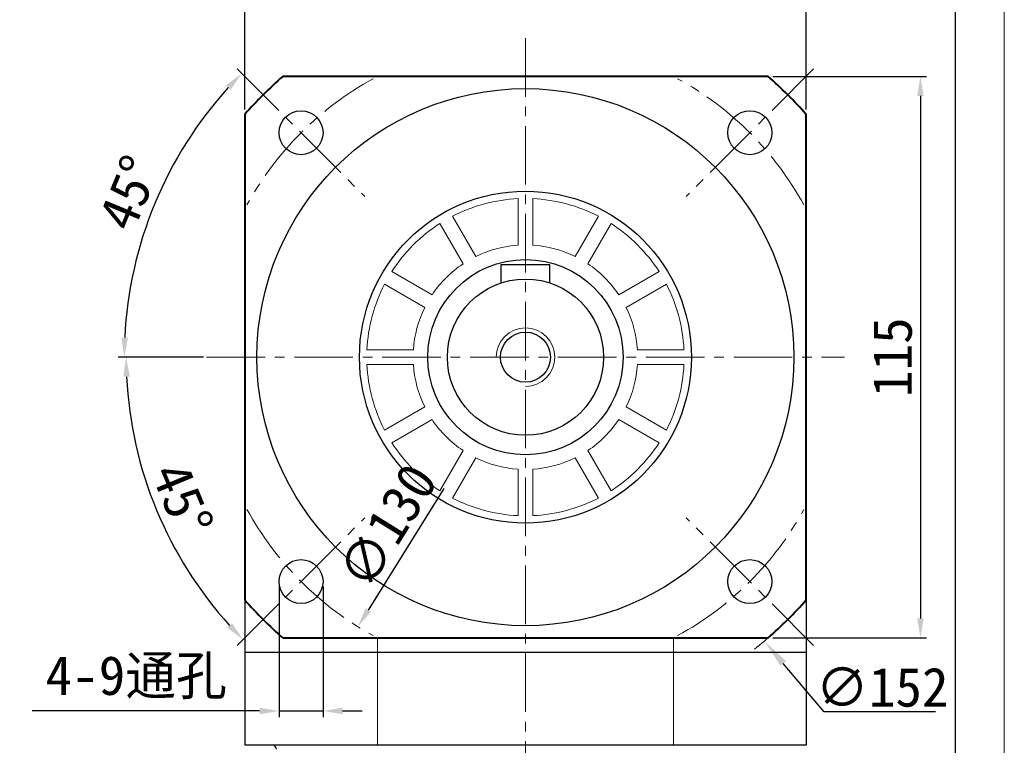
# Model space of a CAD drawing. Header units: millimetres. Extents: x 6158 to 6996, y -682 to -89.
# Tile 11 of 12: x 6794 to 6996, y -373 to -225. Entities that reach past the tile are written whole.
import ezdxf

# ---------------------------------------------------------------- set-up
doc = ezdxf.new("R2010")
doc.units = ezdxf.units.MM
doc.header["$PDSIZE"] = -5
doc.linetypes.add('点画线', pattern=[18, 12, -2, 2, -2])
doc.layers.get('0').update_dxf_attribs({"lineweight": 18})
doc.layers.get('Defpoints').update_dxf_attribs({"lineweight": 18})
for name, color, linetype, lineweight in [('7中心线层', 7, '点画线', 18), ('图框_外框线', 7, 'Continuous', 18), ('尺寸线层', 3, 'Continuous', 18), ('标注线', 7, 'Continuous', 18), ('粗实线', 7, 'Continuous', 40), ('细实线', 7, 'Continuous', 18)]:
    doc.layers.add(name, color=color, linetype=linetype, lineweight=lineweight)
doc.styles.add('工程字', font='txt')
doc.dimstyles.new('DIMSTYLE_17', dxfattribs={"dimtxt": 8, "dimasz": 12, "dimexe": 0.18, "dimexo": 0.0625, "dimgap": 0.09, "dimtad": 1, "dimtih": 1, "dimtoh": 1, "dimdec": 3, "dimdsep": 46, "dimtxsty": 'Standard', "dimblk": '_CAXARROW', "dimcen": 0.09, "dimdle": 24, "dimadec": 0, "dimazin": 0, "dimtfac": 0.7, "dimtdec": 3, "dimtofl": 0, "dimtmove": 0, "dimatfit": 3, "dimfxl": 1, "dimtolj": 1, "dimarcsym": 0})
doc.dimstyles.new('ISO-25', dxfattribs={"dimtxt": 8, "dimasz": 4, "dimexe": 1.25, "dimexo": 0.625, "dimgap": 1.7, "dimtad": 1, "dimtxsty": '工程字', "dimcen": 2, "dimdle": 8, "dimadec": 0, "dimazin": 0, "dimtfac": 1, "dimtmove": 0, "dimatfit": 3, "dimfxl": 1, "dimarcsym": 0})

# ---------------------------------------------------------------- blocks, each defined once
blk = doc.blocks.new('*D87')
at = {"layer": 'Defpoints', "color": 0}
for p in [(6955.48, -221.33), (6840.48, -244.07), (6955.48, -244.07)]:
    blk.add_point(p, dxfattribs=at)
at = {"layer": '尺寸线层', "color": 0, "lineweight": -2}
for p, q in [((6840.48, -243.07), (6840.48, -220.08)), ((6844.48, -221.33), (6951.48, -221.33)), ((6955.48, -243.07), (6955.48, -220.08))]:
    blk.add_line(p, q, dxfattribs=at)
at = {"layer": '尺寸线层', "color": 0}
for points in [[(6844.48, -220.67), (6844.48, -222), (6840.48, -221.33)], [(6951.48, -222), (6951.48, -220.67), (6955.48, -221.33)]]:
    blk.add_solid(points, dxfattribs=at)
at = {"layer": '尺寸线层', "color": 0, "insert": (6897.98, -215.63), "char_height": 8, "attachment_point": 5, "style": '工程字'}
blk.add_mtext('115', dxfattribs=at)
blk = doc.blocks.new('*D88')
at = {"layer": 'Defpoints', "color": 0}
for p in [(6947.67, -236.27), (6947.67, -351.27), (6978.88, -351.27)]:
    blk.add_point(p, dxfattribs=at)
at = {"layer": '尺寸线层', "color": 0, "lineweight": -2}
for p, q in [((6948.67, -236.27), (6980.13, -236.27)), ((6978.88, -240.27), (6978.88, -347.27)), ((6948.67, -351.27), (6980.13, -351.27))]:
    blk.add_line(p, q, dxfattribs=at)
at = {"layer": '尺寸线层', "color": 0}
for points in [[(6979.54, -240.27), (6978.21, -240.27), (6978.88, -236.27)], [(6978.21, -347.27), (6979.54, -347.27), (6978.88, -351.27)]]:
    blk.add_solid(points, dxfattribs=at)
at = {"layer": '尺寸线层', "color": 0, "insert": (6973.18, -293.77), "char_height": 8, "attachment_point": 5, "rotation": 90, "style": '工程字'}
blk.add_mtext('115', dxfattribs=at)
blk = doc.blocks.new('*D89')
at = {"layer": 'Defpoints', "color": 0}
for p in [(6832.64, -293.77), (6963.31, -293.77), (6818.96, -314.94), (6865.08, -326.66), (6838.95, -352.79)]:
    blk.add_point(p, dxfattribs=at)
at = {"layer": '尺寸线层', "color": 0, "lineweight": -2}
blk.add_line((6831.64, -293.77), (6814.92, -293.77), dxfattribs=at)
blk.add_arc((6897.98, -293.77), 81.8, 182.802, 222.198, dxfattribs=at)
at = {"layer": '尺寸线层', "color": 0}
for points in [[(6816.94, -297.75), (6815.6, -297.78), (6816.17, -293.77)], [(6836.89, -349.17), (6837.86, -348.25), (6840.13, -351.61)]]:
    blk.add_solid(points, dxfattribs=at)
at = {"layer": '尺寸线层', "color": 0, "insert": (6827.67, -322.89), "char_height": 8, "attachment_point": 5, "rotation": 292.5, "style": '工程字'}
blk.add_mtext('45%%d', dxfattribs=at)
blk = doc.blocks.new('*D90')
at = {"layer": 'Defpoints', "color": 0}
for p in [(6932.3, -238.57), (6863.65, -348.97)]:
    blk.add_point(p, dxfattribs=at)
at = {"layer": '尺寸线层', "color": 0, "lineweight": -2}
blk.add_line((6881.26, -320.65), (6865.77, -345.57), dxfattribs=at)
at = {"layer": '尺寸线层', "color": 0}
blk.add_solid([(6865.2, -345.22), (6866.33, -345.92), (6863.65, -348.97)], dxfattribs=at)
at = {"layer": '尺寸线层', "color": 0, "insert": (6869.73, -328.4), "char_height": 8, "attachment_point": 5, "rotation": 58.1276, "style": '工程字'}
blk.add_mtext('∅130', dxfattribs=at)
blk = doc.blocks.new('*D91')
at = {"layer": 'Defpoints', "color": 0}
for p in [(6847.51, -339.73), (6856.51, -339.73), (6856.51, -366.23)]:
    blk.add_point(p, dxfattribs=at)
at = {"layer": '尺寸线层', "color": 0, "lineweight": -2}
for p, q in [((6847.51, -340.73), (6847.51, -367.48)), ((6856.51, -340.73), (6856.51, -367.48)), ((6843.51, -366.23), (6796.96, -366.23)), ((6847.51, -366.23), (6856.51, -366.23)), ((6860.51, -366.23), (6864.51, -366.23))]:
    blk.add_line(p, q, dxfattribs=at)
at = {"layer": '尺寸线层', "color": 0}
for points in [[(6843.51, -366.9), (6843.51, -365.57), (6847.51, -366.23)], [(6860.51, -365.57), (6860.51, -366.9), (6856.51, -366.23)]]:
    blk.add_solid(points, dxfattribs=at)
at = {"layer": '尺寸线层', "color": 0, "insert": (6818.24, -359.39), "char_height": 8, "attachment_point": 5, "style": '工程字'}
blk.add_mtext('4-9通孔', dxfattribs=at)
blk = doc.blocks.new('*D96')
at = {"layer": 'Defpoints', "color": 0}
for p in [(6838.95, -234.74), (6826.8, -252.67), (6865.08, -260.87), (6832.64, -293.77), (6963.31, -293.77)]:
    blk.add_point(p, dxfattribs=at)
at = {"layer": '尺寸线层', "color": 0, "lineweight": -2}
blk.add_line((6832.01, -293.77), (6814.54, -293.77), dxfattribs=at)
blk.add_arc((6897.98, -293.77), 82.19, 137.7889, 177.2111, dxfattribs=at)
at = {"layer": '尺寸线层', "color": 0}
for points in [[(6837.58, -239.01), (6836.62, -238.09), (6839.86, -235.65)], [(6815.22, -289.75), (6816.55, -289.78), (6815.79, -293.77)]]:
    blk.add_solid(points, dxfattribs=at)
at = {"layer": '尺寸线层', "color": 0, "insert": (6816.78, -260.13), "char_height": 8, "attachment_point": 5, "rotation": 67.5, "style": '工程字'}
blk.add_mtext('45%%d', dxfattribs=at)
blk = doc.blocks.new('_CAXARROW')
blk.add_hatch(color=0).paths.add_polyline_path([(0, 0), (-1, 0.125), (-1, -0.125)], flags=0)
blk = doc.blocks.new('*D99')
at = {"layer": 'Defpoints', "color": 0}
for p in [(6849.03, -235.62), (6946.92, -351.91)]:
    blk.add_point(p, dxfattribs=at)
at = {"layer": '尺寸线层', "color": 0, "lineweight": -2}
for p, q in [((6897.89, -293.77), (6898.07, -293.77)), ((6897.98, -293.86), (6897.98, -293.68)), ((6959.13, -366.41), (6950.78, -356.5)), ((6981.94, -366.41), (6959.13, -366.41))]:
    blk.add_line(p, q, dxfattribs=at)
at = {"layer": '尺寸线层', "color": 0, "lineweight": -2, "xscale": 6, "yscale": 6, "zscale": 6, "rotation": 130.0919661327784}
blk.add_blockref('_CAXARROW', (6946.92, -351.91), dxfattribs=at)
at = {"layer": '尺寸线层', "color": 0, "lineweight": 25, "insert": (6971.03, -361.41), "char_height": 8, "attachment_point": 5, "style": '工程字'}
blk.add_mtext('\\A1;∅152', dxfattribs=at)
blk = doc.blocks.new('_FILLED')
at = {"linetype": 'ByBlock'}
blk.add_hatch(color=0, dxfattribs=at).paths.add_polyline_path([(0, 0), (-1, 0.133), (-1, -0.133)], flags=0)

msp = doc.modelspace()

# ---------------------------------------------------------------- linework, layer by layer
for p, q in [((6867.6619, -351.2656), (6867.6619, -373.2656)), ((6928.2836, -351.2656), (6928.2836, -373.2656))]:
    msp.add_line(p, q)
at = {"layer": '7中心线层'}
for p, q in [((6897.975, -228.4276), (6897.975, -435.0578)), ((6838.9495, -234.7401), (6865.0767, -260.8673)), ((6957.0006, -234.7401), (6930.8734, -260.8673)), ((6832.637, -293.7656), (6963.3131, -293.7656)), ((6838.9495, -352.7912), (6865.0767, -326.6639)), ((6957.0006, -352.7912), (6930.8734, -326.6639))]:
    msp.add_line(p, q, dxfattribs=at)
for start, end in [(118.659674, 151.340326), (28.659674, 61.340326), (208.659674, 241.340326), (298.659674, 331.340326)]:
    msp.add_arc((6897.975, -293.7656), 65, start, end, dxfattribs=at)
at = {"layer": '图框_外框线', "color": 3}
msp.add_lwpolyline([(6158.3839, -681.8561), (6996.0619, -681.8561), (6996.0619, -89.4981), (6158.3839, -89.4981)], close=True, dxfattribs=at)
at = {"layer": '图框_外框线', "color": 3, "lineweight": 25}
msp.add_lwpolyline([(6208.2457, -671.8837), (6986.0895, -671.8837), (6986.0895, -99.4704), (6208.2457, -99.4704)], close=True, dxfattribs=at)
at = {"layer": '标注线', "color": 0}
msp.add_arc((6897.975, -293.7656), 6, 270, 180, dxfattribs=at)
at = {"layer": '标注线'}
msp.add_arc((6897.975, -293.7656), 76, 308.096018, 316.296021, dxfattribs=at)
at = {"layer": '粗实线'}
for p, q in [((6947.6716, -236.2656), (6848.2785, -236.2656)), ((6840.475, -244.069), (6840.475, -343.4622)), ((6955.475, -343.4622), (6955.475, -244.069)), ((6848.2785, -351.2656), (6947.6716, -351.2656))]:
    msp.add_line(p, q, dxfattribs=at)
at = {"layer": '粗实线', "lineweight": 30}
for p, q in [((6892.975, -278.5669), (6892.975, -274.7656)), ((6892.975, -274.7656), (6902.975, -274.7656)), ((6902.975, -278.5669), (6902.975, -274.7656)), ((6840.475, -343.4622), (6840.4727, -373.2656)), ((6955.475, -343.4622), (6955.4727, -373.2656)), ((6867.6619, -354.2656), (6840.4727, -354.2656)), ((6867.6619, -354.2656), (6840.4727, -354.2656)), ((6928.2836, -354.2656), (6867.6619, -354.2656)), ((6955.4727, -354.2656), (6867.6619, -354.2656)), ((6955.4727, -354.2656), (6955.4727, -373.2656)), ((6867.6619, -373.2656), (6840.4727, -373.2656)), ((6928.2836, -373.2656), (6867.6619, -373.2656)), ((6955.4727, -373.2656), (6928.2836, -373.2656)), ((6955.4727, -373.2656), (6955.4727, -373.2656))]:
    msp.add_line(p, q, dxfattribs=at)
for centre, radius in [((6897.975, -293.7656), 55), ((6852.0131, -247.8037), 4.5), ((6943.937, -247.8037), 4.5), ((6897.975, -293.7656), 34), ((6897.975, -293.7656), 20), ((6897.975, -293.7656), 16), ((6897.975, -293.7656), 5.125), ((6852.0131, -339.7276), 4.5), ((6943.937, -339.7276), 4.5)]:
    msp.add_circle(centre, radius, dxfattribs=at)
at = {"layer": '粗实线'}
for start, end in [(130.836473, 139.163527), (40.836473, 49.163527), (220.836473, 229.163527), (310.836473, 319.163527)]:
    msp.add_arc((6897.975, -293.7656), 76, start, end, dxfattribs=at)
at = {"layer": '粗实线', "lineweight": 30}
msp.add_arc((6846.1728, -374.0656), 0.8, 0, 90, dxfattribs=at)
at = {"layer": '细实线', "lineweight": 18}
for p, q in [((6896.475, -270.8146), (6896.475, -261.3003)), ((6899.475, -270.8146), (6899.475, -261.3003)), ((6887.7986, -273.1394), (6883.0414, -264.8998)), ((6908.1515, -273.1394), (6912.9087, -264.8998)), ((6885.2005, -274.6394), (6880.4433, -266.3998)), ((6910.7496, -274.6394), (6915.5068, -266.3998)), ((6878.8489, -280.9911), (6870.6092, -276.2339)), ((6917.1012, -280.9911), (6925.3409, -276.2339)), ((6877.3489, -283.5891), (6869.1092, -278.832)), ((6918.6012, -283.5891), (6926.8409, -278.832)), ((6875.024, -292.2656), (6865.5097, -292.2656)), ((6920.9261, -292.2656), (6930.4404, -292.2656)), ((6875.024, -295.2656), (6865.5097, -295.2656)), ((6920.9261, -295.2656), (6930.4404, -295.2656)), ((6877.3489, -303.9421), (6869.1092, -308.6993)), ((6918.6012, -303.9421), (6926.8409, -308.6993)), ((6878.8489, -306.5402), (6870.6092, -311.2973)), ((6917.1012, -306.5402), (6925.3409, -311.2973)), ((6885.2005, -312.8918), (6880.4433, -321.1315)), ((6887.7986, -314.3918), (6883.0414, -322.6315)), ((6908.1515, -314.3918), (6912.9087, -322.6315)), ((6910.7496, -312.8918), (6915.5068, -321.1315)), ((6896.475, -326.231), (6896.475, -316.7167)), ((6896.475, -316.7167), (6896.475, -326.231)), ((6899.475, -326.231), (6899.475, -316.7167)), ((6899.475, -316.7167), (6899.475, -326.231))]:
    msp.add_line(p, q, dxfattribs=at)
for radius, start, end in [(32.5, 92.64536, 117.35464), (32.5, 62.64536, 87.35464), (32.5, 122.64536, 147.35464), (32.5, 32.64536, 57.35464), (23, 93.739335, 116.260665), (23, 63.739335, 86.260665), (23, 123.739335, 146.260665), (23, 33.739335, 56.260665), (32.5, 152.64536, 177.35464), (32.5, 2.64536, 27.35464), (23, 153.739335, 176.260665), (23, 3.739335, 26.260665), (32.5, 182.64536, 207.35464), (23, 183.739335, 206.260665), (23, 333.739335, 356.260665), (32.5, 332.64536, 357.35464), (23, 213.739335, 236.260665), (23, 303.739335, 326.260665), (32.5, 212.64536, 237.35464), (32.5, 302.64536, 327.35464), (23, 243.739335, 266.260665), (23, 273.739335, 296.260665), (32.5, 242.64536, 267.35464), (32.5, 272.64536, 297.35464)]:
    msp.add_arc((6897.975, -293.7656), radius, start, end, dxfattribs=at)

# ---------------------------------------------------------------- dimensions: what is measured, and where the dimension line sits
at = {"layer": '尺寸线层'}
dim = msp.add_linear_dim(base=(6955.475, -221.3332), p1=(6840.475, -244.069), p2=(6955.475, -244.069), dimstyle='ISO-25', override={"dimexo": 1, "dimtxsty": '工程字'}, dxfattribs=at)
dim.commit()
dim.dimension.update_dxf_attribs({"geometry": '*D87', "text_midpoint": (6897.975, -215.6332)})
dim = msp.add_angular_dim_2l(base=(6826.8, -252.6727), line1=((6838.9495, -234.7401), (6865.0767, -260.8673)), line2=((6832.637, -293.7656), (6963.3131, -293.7656)), dimstyle='ISO-25', dxfattribs=at)
dim.commit()
dim.dimension.update_dxf_attribs({"geometry": '*D96', "text_midpoint": (6816.7791, -260.1332)})
at = {"layer": '尺寸线层', "lineweight": 25}
dim = msp.add_diameter_dim_2p(p1=(6849.0298, -235.6247), p2=(6946.9203, -351.9065), dimstyle='DIMSTYLE_17', override={"dimasz": 6, "dimgap": 1, "dimtxsty": '工程字', "dimtol": 0, "dimldrblk": '_FILLED'}, dxfattribs=at)
dim.commit()
dim.dimension.update_dxf_attribs({"geometry": '*D99', "text_midpoint": (6971.032, -366.4065), "dimtype": 163})
at = {"layer": '尺寸线层'}
dim = msp.add_linear_dim(base=(6978.8751, -351.2656), p1=(6947.6716, -236.2656), p2=(6947.6716, -351.2656), angle=90, dimstyle='ISO-25', override={"dimexo": 1, "dimtxsty": '工程字'}, dxfattribs=at)
dim.commit()
dim.dimension.update_dxf_attribs({"geometry": '*D88', "text_midpoint": (6973.1751, -293.7656)})
dim = msp.add_diameter_dim_2p(p1=(6932.2969, -238.5659), p2=(6863.6532, -348.9653), dimstyle='ISO-25', override={"dimexo": 1, "dimtxsty": '工程字'}, dxfattribs=at)
dim.commit()
dim.dimension.update_dxf_attribs({"geometry": '*D90', "text_midpoint": (6874.5686, -331.4101), "dimtype": 163})
dim = msp.add_angular_dim_2l(base=(6818.9605, -314.9375), line1=((6832.637, -293.7656), (6963.3131, -293.7656)), line2=((6838.9495, -352.7912), (6865.0767, -326.6639)), dimstyle='ISO-25', override={"dimexo": 1, "dimtxsty": '工程字'}, dxfattribs=at)
dim.commit()
dim.dimension.update_dxf_attribs({"geometry": '*D89', "text_midpoint": (6827.6661, -322.8886)})
dim = msp.add_linear_dim(base=(6856.5131, -366.2318), p1=(6847.5131, -339.7276), p2=(6856.5131, -339.7276), text='4-<>通孔', dimstyle='ISO-25', override={"dimexo": 1, "dimtxsty": '工程字'}, dxfattribs=at)
dim.commit()
dim.dimension.update_dxf_attribs({"geometry": '*D91', "text_midpoint": (6818.2377, -366.2318), "dimtype": 160})

doc.saveas('drawing.dxf')
